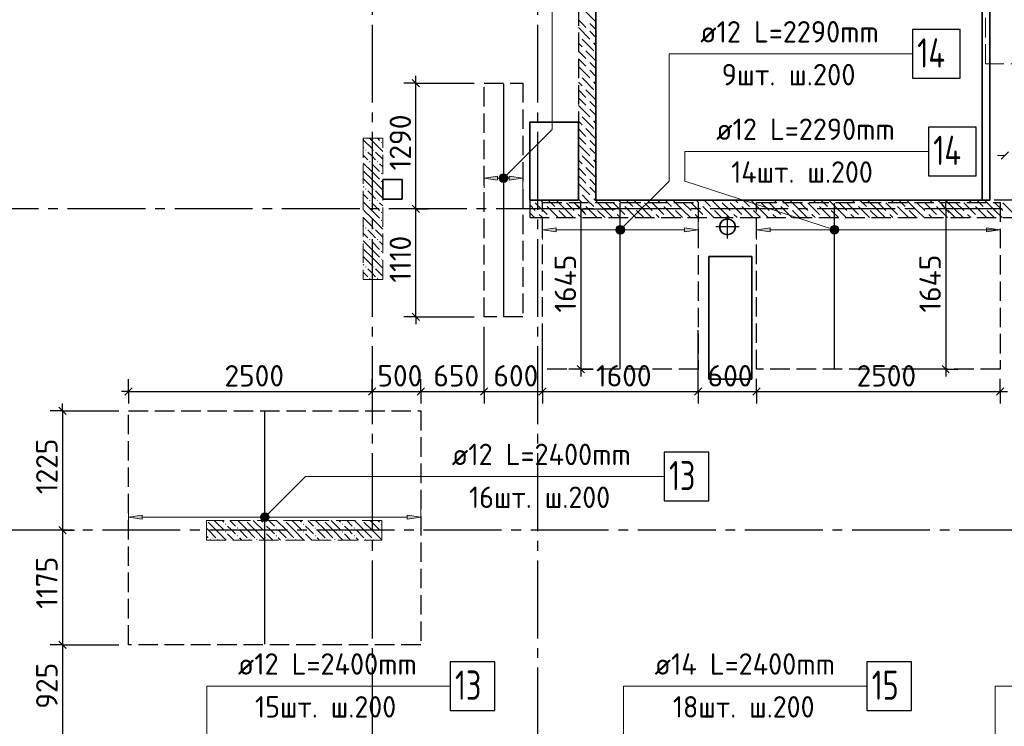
# Model space of a CAD drawing. Header units: millimetres. Extents: x 40580 to 1930067, y -240640 to 81020.
# Tile 242 of 246: x 726403 to 736516, y -203334 to -196080. Entities that reach past the tile are written whole.
import ezdxf

# ---------------------------------------------------------------- set-up
doc = ezdxf.new("R2010")
doc.units = ezdxf.units.MM
for name, pattern in [('______2', [270, 200, -70]), ('______5', [1100, 800, -100, 100, -100]), ('CENTER', [2, 1.25, -0.25, 0.25, -0.25])]:
    doc.linetypes.add(name, pattern=pattern)
for name, color, linetype, lineweight in [('Standard', 7, 'Continuous', 25), ('ДОП Верх по Х', 7, 'Continuous', 25), ('ЖБ Перекрытие верхний уровень', 7, 'Continuous', 35), ('ОСИ', 7, 'CENTER', 15), ('Позиционная метка номер позиции', 7, 'Continuous', 13), ('Примечания', 7, 'Continuous', 13)]:
    doc.layers.add(name, color=color, linetype=linetype, lineweight=lineweight)
doc.layers.add('ЖБ Балка Вышележаща', color=7, linetype='Continuous')
doc.layers.add('Размерная выноска', color=7, linetype='Continuous')
doc.layers.add('ЖБ Пилон', color=7, linetype='______2', lineweight=13, true_color=0xa0a0a0)
doc.layers.add('ЖБ Стена верхний уровень', color=7, linetype='______2', true_color=0x656565)
doc.styles.add('ISOCPEUR', font='isocpeur.ttf')

msp = doc.modelspace()

# ---------------------------------------------------------------- hatches: boundary and pattern name
at = {"layer": 'ДОП Верх по Х', "linetype": 'Continuous', "lineweight": 13, "transparency": 33554687}
for points in [[(731312.3, -197725.8), (731172.3, -197705.8), (731312.3, -197685.8)], [(731912.3, -198255.8), (731772.3, -198235.8), (731912.3, -198215.8)], [(734112.3, -198255.8), (733972.3, -198235.8), (734112.3, -198215.8)], [(727662.3, -201206.8), (727522.3, -201186.8), (727662.3, -201166.8)]]:
    msp.add_hatch(color=7, dxfattribs=at).paths.add_polyline_path(points, flags=16)
for points in [[(731432.3, -197725.8), (731572.3, -197705.8), (731432.3, -197685.8)], [(732540.1, -198217), (732553.6, -198268), (732553.6, -198203.5)], [(732553.6, -198203.5), (732572.3, -198273.3), (732572.3, -198198.3)], [(732553.6, -198203.5), (732553.6, -198268), (732572.3, -198273.3)], [(732572.3, -198198.3), (732572.3, -198273.3), (732591, -198268)], [(732572.3, -198198.3), (732591, -198268), (732591, -198203.5)], [(732591, -198203.5), (732591, -198268), (732604.5, -198254.5)], [(732591, -198203.5), (732604.5, -198254.5), (732604.5, -198217)], [(734740.1, -198217), (734753.6, -198268), (734753.6, -198203.5)], [(734753.6, -198203.5), (734772.3, -198273.3), (734772.3, -198198.3)], [(734753.6, -198203.5), (734753.6, -198268), (734772.3, -198273.3)], [(734772.3, -198198.3), (734772.3, -198273.3), (734791, -198268)], [(734772.3, -198198.3), (734791, -198268), (734791, -198203.5)], [(734791, -198203.5), (734791, -198268), (734804.5, -198254.5)], [(734791, -198203.5), (734804.5, -198254.5), (734804.5, -198217)], [(732540.1, -198254.5), (732540.1, -198217), (732534.8, -198235.8)], [(732540.1, -198217), (732540.1, -198254.5), (732553.6, -198268)], [(732604.5, -198217), (732604.5, -198254.5), (732609.8, -198235.8)], [(733232.3, -198255.8), (733372.3, -198235.8), (733232.3, -198215.8)], [(734740.1, -198254.5), (734740.1, -198217), (734734.8, -198235.8)], [(734740.1, -198217), (734740.1, -198254.5), (734753.6, -198268)], [(734804.5, -198217), (734804.5, -198254.5), (734809.8, -198235.8)], [(736332.3, -198255.8), (736472.3, -198235.8), (736332.3, -198215.8)], [(728890.1, -201205.5), (728890.1, -201168), (728884.8, -201186.8)], [(728890.1, -201168), (728903.6, -201219), (728903.6, -201154.5)], [(728890.1, -201168), (728890.1, -201205.5), (728903.6, -201219)], [(728903.6, -201154.5), (728922.3, -201224.3), (728922.3, -201149.3)], [(728903.6, -201154.5), (728903.6, -201219), (728922.3, -201224.3)], [(728922.3, -201149.3), (728922.3, -201224.3), (728941.1, -201219)], [(728922.3, -201149.3), (728941.1, -201219), (728941.1, -201154.5)], [(728941.1, -201154.5), (728941.1, -201219), (728954.6, -201205.5)], [(728941.1, -201154.5), (728954.6, -201205.5), (728954.6, -201168)], [(728954.6, -201168), (728954.6, -201205.5), (728959.8, -201186.8)], [(730382.3, -201206.8), (730522.3, -201186.8), (730382.3, -201166.8)]]:
    msp.add_hatch(color=7, dxfattribs=at).paths.add_polyline_path(points)
at = {"layer": 'ЖБ Пилон', "linetype": 'Continuous', "lineweight": -3, "transparency": 33554687}
for points in [[(730112.8, -197338.2), (730119.3, -197331.7), (730125.8, -197338.2), (730119.3, -197344.7)], [(729952.8, -197418.2), (729959.3, -197411.7), (729965.8, -197418.2), (729959.3, -197424.7)], [(730032.8, -197418.2), (730039.3, -197411.7), (730045.8, -197418.2), (730039.3, -197424.7)], [(729992.8, -197538.2), (729999.3, -197531.7), (730005.8, -197538.2), (729999.3, -197544.7)], [(730072.8, -197538.2), (730079.3, -197531.7), (730085.8, -197538.2), (730079.3, -197544.7)], [(730112.8, -197658.2), (730119.3, -197651.7), (730125.8, -197658.2), (730119.3, -197664.7)], [(730112.8, -197738.2), (730119.3, -197731.7), (730125.8, -197738.2), (730119.3, -197744.7)], [(729952.8, -197818.2), (729959.3, -197811.7), (729965.8, -197818.2), (729959.3, -197824.7)], [(730032.8, -197818.2), (730039.3, -197811.7), (730045.8, -197818.2), (730039.3, -197824.7)], [(729992.8, -197938.2), (729999.3, -197931.7), (730005.8, -197938.2), (729999.3, -197944.7)], [(730072.8, -197938.2), (730079.3, -197931.7), (730085.8, -197938.2), (730079.3, -197944.7)], [(730112.8, -198058.2), (730119.3, -198051.7), (730125.8, -198058.2), (730119.3, -198064.7)], [(730112.8, -198138.2), (730119.3, -198131.7), (730125.8, -198138.2), (730119.3, -198144.7)], [(729952.8, -198218.2), (729959.3, -198211.7), (729965.8, -198218.2), (729959.3, -198224.7)], [(730032.8, -198218.2), (730039.3, -198211.7), (730045.8, -198218.2), (730039.3, -198224.7)], [(729992.8, -198338.2), (729999.3, -198331.7), (730005.8, -198338.2), (729999.3, -198344.7)], [(730072.8, -198338.2), (730079.3, -198331.7), (730085.8, -198338.2), (730079.3, -198344.7)], [(730112.8, -198458.2), (730119.3, -198451.7), (730125.8, -198458.2), (730119.3, -198464.7)], [(729952.8, -198618.2), (729959.3, -198611.7), (729965.8, -198618.2), (729959.3, -198624.7)], [(730032.8, -198618.2), (730039.3, -198611.7), (730045.8, -198618.2), (730039.3, -198624.7)], [(730112.8, -198538.2), (730119.3, -198531.7), (730125.8, -198538.2), (730119.3, -198544.7)], [(729992.8, -198738.2), (729999.3, -198731.7), (730005.8, -198738.2), (729999.3, -198744.7)], [(730072.8, -198738.2), (730079.3, -198731.7), (730085.8, -198738.2), (730079.3, -198744.7)], [(728322.6, -201221.3), (728322.3, -201221.6), (728322.3, -201221.3)], [(728722.6, -201221.3), (728719.3, -201224.7), (728715.9, -201221.3)], [(729122.6, -201221.3), (729119.3, -201224.7), (729115.9, -201221.3)], [(729522.6, -201221.3), (729519.3, -201224.7), (729515.9, -201221.3)], [(729922.6, -201221.3), (729919.3, -201224.7), (729915.9, -201221.3)], [(728512.8, -201258.2), (728519.3, -201251.7), (728525.8, -201258.2), (728519.3, -201264.7)], [(728512.8, -201338.2), (728519.3, -201331.7), (728525.8, -201338.2), (728519.3, -201344.7)], [(728632.8, -201298.2), (728639.3, -201291.7), (728645.8, -201298.2), (728639.3, -201304.7)], [(728912.8, -201258.2), (728919.3, -201251.7), (728925.8, -201258.2), (728919.3, -201264.7)], [(728912.8, -201338.2), (728919.3, -201331.7), (728925.8, -201338.2), (728919.3, -201344.7)], [(729032.8, -201298.2), (729039.3, -201291.7), (729045.8, -201298.2), (729039.3, -201304.7)], [(729312.8, -201258.2), (729319.3, -201251.7), (729325.8, -201258.2), (729319.3, -201264.7)], [(729312.8, -201338.2), (729319.3, -201331.7), (729325.8, -201338.2), (729319.3, -201344.7)], [(729432.8, -201298.2), (729439.3, -201291.7), (729445.8, -201298.2), (729439.3, -201304.7)], [(729712.8, -201258.2), (729719.3, -201251.7), (729725.8, -201258.2), (729719.3, -201264.7)], [(729712.8, -201338.2), (729719.3, -201331.7), (729725.8, -201338.2), (729719.3, -201344.7)], [(729832.8, -201298.2), (729839.3, -201291.7), (729845.8, -201298.2), (729839.3, -201304.7)], [(730112.8, -201258.2), (730119.3, -201251.7), (730122.3, -201254.7), (730122.3, -201261.6), (730119.3, -201264.7)], [(730112.8, -201338.2), (730119.3, -201331.7), (730122.3, -201334.7), (730122.3, -201341.6), (730119.3, -201344.7)], [(728352.7, -201418.2), (728359.3, -201411.7), (728365.8, -201418.2), (728362.6, -201421.3), (728355.9, -201421.3)], [(728432.8, -201418.2), (728439.3, -201411.7), (728445.8, -201418.2), (728442.6, -201421.3), (728435.9, -201421.3)], [(728632.8, -201378.2), (728639.3, -201371.7), (728645.8, -201378.2), (728639.3, -201384.7)], [(728752.8, -201418.2), (728759.3, -201411.7), (728765.8, -201418.2), (728762.6, -201421.3), (728755.9, -201421.3)], [(728832.8, -201418.2), (728839.3, -201411.7), (728845.8, -201418.2), (728842.6, -201421.3), (728835.9, -201421.3)], [(729032.8, -201378.2), (729039.3, -201371.7), (729045.8, -201378.2), (729039.3, -201384.7)], [(729152.8, -201418.2), (729159.3, -201411.7), (729165.8, -201418.2), (729162.6, -201421.3), (729155.9, -201421.3)], [(729232.8, -201418.2), (729239.3, -201411.7), (729245.8, -201418.2), (729242.6, -201421.3), (729235.9, -201421.3)], [(729432.8, -201378.2), (729439.3, -201371.7), (729445.8, -201378.2), (729439.3, -201384.7)], [(729552.8, -201418.2), (729559.3, -201411.7), (729565.8, -201418.2), (729562.6, -201421.3), (729555.9, -201421.3)], [(729632.8, -201418.2), (729639.3, -201411.7), (729645.8, -201418.2), (729642.6, -201421.3), (729635.9, -201421.3)], [(729832.8, -201378.2), (729839.3, -201371.7), (729845.8, -201378.2), (729839.3, -201384.7)], [(729952.8, -201418.2), (729959.3, -201411.7), (729965.8, -201418.2), (729962.6, -201421.3), (729955.9, -201421.3)], [(730032.8, -201418.2), (730039.3, -201411.7), (730045.8, -201418.2), (730042.6, -201421.3), (730035.9, -201421.3)]]:
    msp.add_hatch(color=7, dxfattribs=at).paths.add_polyline_path(points, flags=16)
at = {"layer": 'Позиционная метка номер позиции', "linetype": 'Continuous', "lineweight": 13, "transparency": 33554687}
for points in [[(731329, -197694.3), (731404.1, -197737.6), (731340.5, -197674)], [(731329, -197717.2), (731383.8, -197749.1), (731329, -197694.3)], [(731329, -197694.3), (731383.8, -197749.1), (731404.1, -197737.6)], [(731340.5, -197674), (731415.6, -197717.2), (731360.8, -197662.5)], [(731340.5, -197674), (731404.1, -197737.6), (731415.6, -197717.2)], [(731360.8, -197662.5), (731415.6, -197717.2), (731415.6, -197694.3)], [(731360.8, -197662.5), (731415.6, -197694.3), (731383.8, -197662.5)], [(731383.8, -197662.5), (731415.6, -197694.3), (731404.1, -197674)], [(731360.8, -197749.1), (731329, -197717.2), (731340.5, -197737.6)], [(731329, -197717.2), (731360.8, -197749.1), (731383.8, -197749.1)], [(732529, -198224.3), (732604.1, -198267.6), (732540.5, -198204)], [(732540.5, -198204), (732615.6, -198247.2), (732560.8, -198192.5)], [(732540.5, -198204), (732604.1, -198267.6), (732615.6, -198247.2)], [(732560.8, -198192.5), (732615.6, -198247.2), (732615.6, -198224.3)], [(732560.8, -198192.5), (732615.6, -198224.3), (732583.8, -198192.5)], [(732583.8, -198192.5), (732615.6, -198224.3), (732604.1, -198204)], [(734729, -198224.3), (734804.1, -198267.6), (734740.5, -198204)], [(734740.5, -198204), (734815.6, -198247.2), (734760.8, -198192.5)], [(734740.5, -198204), (734804.1, -198267.6), (734815.6, -198247.2)], [(734760.8, -198192.5), (734815.6, -198247.2), (734815.6, -198224.3)], [(734760.8, -198192.5), (734815.6, -198224.3), (734783.8, -198192.5)], [(734783.8, -198192.5), (734815.6, -198224.3), (734804.1, -198204)], [(732529, -198247.2), (732583.8, -198279.1), (732529, -198224.3)], [(732529, -198224.3), (732583.8, -198279.1), (732604.1, -198267.6)], [(732560.8, -198279.1), (732529, -198247.2), (732540.5, -198267.6)], [(732529, -198247.2), (732560.8, -198279.1), (732583.8, -198279.1)], [(734729, -198247.2), (734783.8, -198279.1), (734729, -198224.3)], [(734729, -198224.3), (734783.8, -198279.1), (734804.1, -198267.6)], [(734760.8, -198279.1), (734729, -198247.2), (734740.5, -198267.6)], [(734729, -198247.2), (734760.8, -198279.1), (734783.8, -198279.1)], [(728879, -201175.3), (728954.1, -201218.6), (728890.5, -201155)], [(728879, -201198.2), (728933.8, -201230.1), (728879, -201175.3)], [(728879, -201175.3), (728933.8, -201230.1), (728954.1, -201218.6)], [(728910.8, -201230.1), (728879, -201198.2), (728890.5, -201218.6)], [(728879, -201198.2), (728910.8, -201230.1), (728933.8, -201230.1)], [(728890.5, -201155), (728965.6, -201198.2), (728910.8, -201143.5)], [(728890.5, -201155), (728954.1, -201218.6), (728965.6, -201198.2)], [(728910.8, -201143.5), (728965.6, -201198.2), (728965.6, -201175.3)], [(728910.8, -201143.5), (728965.6, -201175.3), (728933.8, -201143.5)], [(728933.8, -201143.5), (728965.6, -201175.3), (728954.1, -201155)]]:
    msp.add_hatch(color=7, dxfattribs=at).paths.add_polyline_path(points)

# ---------------------------------------------------------------- linework, layer by layer
at = {"layer": 'Standard', "color": 7, "linetype": 'Continuous', "lineweight": -3, "transparency": 33554687}
for p, q in [((730472.4, -196731.3), (730472.4, -196656.3)), ((730472.4, -198021.3), (730472.4, -196731.3)), ((732168, -198021.3), (732168, -197946.3)), ((735913.9, -198021.3), (735913.9, -197946.3)), ((730472.4, -199131.3), (730472.4, -199206.3)), ((732168, -199668.3), (732168, -199743.3)), ((735913.9, -199668.3), (735913.9, -199743.3)), ((727522.3, -199895.5), (727447.3, -199895.5)), ((727522.3, -199895.5), (730022.3, -199895.5)), ((730022.3, -199895.5), (730522.3, -199895.5)), ((730522.3, -199895.5), (731172.3, -199895.5)), ((731172.3, -199895.5), (731772.3, -199895.5)), ((731772.3, -199895.5), (733372.3, -199895.5)), ((733372.3, -199895.5), (733972.3, -199895.5)), ((733972.3, -199895.5), (736472.3, -199895.5)), ((736472.3, -199895.5), (736547.3, -199895.5)), ((726842.1, -200096.3), (726842.1, -200021.3)), ((726842.1, -201321.3), (726842.1, -202496.3)), ((726842.1, -202496.3), (726842.1, -203421.3))]:
    msp.add_line(p, q, dxfattribs=at)
at = {"layer": 'Standard', "color": 251, "linetype": 'Continuous', "lineweight": -3, "true_color": 0x656565, "transparency": 33554687}
for p, q in [((730472.4, -196731.3), (730347.4, -196731.3)), ((730472.4, -196731.3), (730597.4, -196731.3)), ((730472.4, -196731.3), (731072.3, -196731.3)), ((730472.4, -198021.3), (730347.4, -198021.3)), ((730472.4, -198021.3), (730597.4, -198021.3)), ((730472.4, -198021.3), (730472.4, -198021.3)), ((732168, -198021.3), (732043, -198021.3)), ((732168, -198021.3), (732293, -198021.3)), ((732168, -198021.3), (732522.3, -198021.3)), ((730472.4, -199131.3), (730347.4, -199131.3)), ((730472.4, -199131.3), (730597.4, -199131.3)), ((730472.4, -199131.3), (731072.3, -199131.3)), ((732168, -199668.3), (732043, -199668.3)), ((732168, -199668.3), (732293, -199668.3)), ((732168, -199668.3), (732168, -199668.3)), ((735913.9, -199668.3), (735492.2, -199668.3)), ((735913.9, -199668.3), (735788.9, -199668.3)), ((735913.9, -199668.3), (736038.9, -199668.3)), ((727522.3, -199895.5), (727522.3, -199770.5)), ((730022.3, -199895.5), (730022.3, -199770.5)), ((730522.3, -199895.5), (730522.3, -199770.5)), ((731172.3, -199895.5), (731172.3, -199770.5)), ((731772.3, -199895.5), (731772.3, -199770.5)), ((733372.3, -199895.5), (733372.3, -199770.5)), ((733972.3, -199895.5), (733972.3, -199770.5)), ((736472.3, -199895.5), (736472.3, -199768.3)), ((736472.3, -199895.5), (736472.3, -199770.5)), ((727522.3, -199895.5), (727522.3, -200020.5)), ((727522.3, -199895.5), (727522.3, -199996.3)), ((730022.3, -199895.5), (730022.3, -200020.5)), ((730022.3, -199895.5), (730022.3, -199895.5)), ((730522.3, -199895.5), (730522.3, -200020.5)), ((730522.3, -199895.5), (730522.3, -199996.3)), ((731172.3, -199895.5), (731172.3, -200020.5)), ((731772.3, -199895.5), (731772.3, -200020.5)), ((733372.3, -199895.5), (733372.3, -200020.5)), ((733972.3, -199895.5), (733972.3, -200020.5)), ((736472.3, -199895.5), (736472.3, -200020.5)), ((726842.1, -200096.3), (726717.2, -200096.3)), ((726842.1, -200096.3), (726967.1, -200096.3)), ((726842.1, -200096.3), (727422.3, -200096.3)), ((726842.1, -201321.3), (726717.2, -201321.3)), ((726842.1, -201321.3), (726967.1, -201321.3)), ((726842.1, -201321.3), (726895.3, -201321.3)), ((726842.1, -202496.3), (726717.2, -202496.3)), ((726842.1, -202496.3), (726967.1, -202496.3)), ((726842.1, -202496.3), (727422.3, -202496.3))]:
    msp.add_line(p, q, dxfattribs=at)
at = {"layer": 'Standard', "color": 7, "linetype": 'Continuous', "lineweight": 25, "transparency": 33554687}
for p, q in [((730509.9, -196768.8), (730434.9, -196693.8)), ((736484.8, -197510.4), (736559.8, -197435.4)), ((730509.9, -198058.8), (730434.9, -197983.8)), ((732130.5, -197983.8), (732205.5, -198058.8)), ((735876.4, -197983.8), (735951.4, -198058.8)), ((730509.9, -199168.8), (730434.9, -199093.8)), ((732130.5, -199630.8), (732205.5, -199705.8)), ((735876.4, -199630.8), (735951.4, -199705.8)), ((727484.8, -199933), (727559.8, -199858)), ((729984.8, -199933), (730059.8, -199858)), ((730484.8, -199933), (730559.8, -199858)), ((731134.8, -199933), (731209.8, -199858)), ((731734.8, -199933), (731809.8, -199858)), ((733334.8, -199933), (733409.8, -199858)), ((733934.8, -199933), (734009.8, -199858)), ((736434.8, -199933), (736509.8, -199858)), ((726804.6, -200058.8), (726879.6, -200133.8)), ((726804.6, -201283.8), (726879.6, -201358.8)), ((726804.6, -202458.8), (726879.6, -202533.8))]:
    msp.add_line(p, q, dxfattribs=at)
at = {"layer": 'Standard', "color": 7, "linetype": 'Continuous', "lineweight": 13, "transparency": 33554687}
msp.add_line((736522.3, -197472.9), (736447.3, -197472.9), dxfattribs=at)
at = {"layer": 'Standard', "color": 8, "linetype": '______5', "lineweight": -3, "transparency": 33554687}
for p, q in [((733672.3, -198325.8), (733672.3, -198086.8)), ((733791.8, -198206.3), (733552.8, -198206.3))]:
    msp.add_line(p, q, dxfattribs=at)
at = {"layer": 'Standard', "color": 7, "linetype": 'Continuous', "lineweight": -3, "transparency": 33554687}
for points in [[(730472.4, -199131.3), (730472.4, -198863.7), (730472.4, -198863.7), (730472.4, -198021.3)], [(732168, -198021.3), (732168, -199168.9), (732168, -199168.9), (732168, -199668.3)], [(735913.9, -198021.3), (735913.9, -199162.1), (735913.9, -199162.1), (735913.9, -199668.3)], [(726842.1, -200096.3), (726842.1, -201035.5), (726842.1, -201035.5), (726842.1, -201321.3)]]:
    msp.add_lwpolyline(points, dxfattribs=at)
at = {"layer": 'Standard', "color": 251, "linetype": 'Continuous', "lineweight": -3, "true_color": 0x656565, "transparency": 33554687}
for points in [[(731172.3, -199895.5), (731172.3, -199878.5), (731172.3, -199878.5), (731172.3, -199878.5), (731172.3, -199878.5), (731172.3, -199878.5), (731172.3, -199878.5), (731172.3, -199878.5), (731172.3, -199878.5), (731172.3, -199231.3)], [(731772.3, -199895.5), (731772.3, -199878.5), (731772.3, -199878.5), (731772.3, -199878.5), (731772.3, -199878.5), (731772.3, -199878.5), (731772.3, -199878.5), (731772.3, -199268.3)], [(733372.3, -199895.5), (733372.3, -199878.5), (733372.3, -199878.5), (733372.3, -199878.5), (733372.3, -199878.5), (733372.3, -199268.3)], [(733972.3, -199895.5), (733972.3, -199878.5), (733972.3, -199878.5), (733972.3, -199768.3)]]:
    msp.add_lwpolyline(points, dxfattribs=at)
at = {"layer": 'ДОП Верх по Х', "color": 7, "linetype": 'Continuous', "lineweight": 13, "transparency": 33554687}
for p, q in [((733372.3, -196431.3), (735458.3, -196431.3)), ((733536.4, -197431.3), (735622.4, -197431.3)), ((730822.3, -200769.6), (732930.3, -200769.6)), ((728623.9, -202921.3), (730731.9, -202921.3)), ((732904.1, -202921.3), (735034.1, -202921.3))]:
    msp.add_line(p, q, dxfattribs=at)
at = {"layer": 'ДОП Верх по Х', "color": 7, "linetype": 'Continuous', "lineweight": -3, "transparency": 33554687}
for p, q in [((731372.3, -196737.3), (731372.3, -199125.3)), ((732572.3, -199662.3), (732572.3, -197962.3)), ((734772.3, -199662.3), (734772.3, -197962.3)), ((728922.3, -202490.3), (728922.3, -200102.3))]:
    msp.add_line(p, q, dxfattribs=at)
at = {"layer": 'ДОП Верх по Х', "color": 251, "linetype": 'Continuous', "lineweight": 13, "true_color": 0x494949, "transparency": 33554687}
for p, q in [((731172.3, -197705.8), (731172.3, -197605.8)), ((731172.3, -197705.8), (731312.3, -197685.8)), ((731312.3, -197685.8), (731312.3, -197725.8)), ((731372.3, -197668.3), (731372.3, -197668.3)), ((731572.3, -197705.8), (731432.3, -197685.8)), ((731432.3, -197685.8), (731432.3, -197725.8)), ((731572.3, -197705.8), (731572.3, -197605.8)), ((731312.3, -197725.8), (731172.3, -197705.8)), ((731172.3, -197705.8), (731172.3, -197805.8)), ((731172.3, -197705.8), (731172.3, -197705.8)), ((731312.3, -197705.8), (731342.3, -197705.8)), ((731372.3, -197743.3), (731372.3, -197743.3)), ((731402.3, -197705.8), (731432.3, -197705.8)), ((731432.3, -197725.8), (731572.3, -197705.8)), ((731572.3, -197705.8), (731572.3, -197805.8)), ((731572.3, -197705.8), (731572.3, -197705.8)), ((731772.3, -198235.8), (731772.3, -198135.8)), ((732572.3, -198198.3), (732572.3, -198198.3)), ((733372.3, -198235.8), (733372.3, -198135.8)), ((733972.3, -198235.8), (733972.3, -198135.8)), ((734772.3, -198198.3), (734772.3, -198198.3)), ((731772.3, -198235.8), (731912.3, -198215.8)), ((731912.3, -198255.8), (731772.3, -198235.8)), ((731772.3, -198235.8), (731772.3, -198335.8)), ((731772.3, -198235.8), (731772.3, -198235.8)), ((731912.3, -198215.8), (731912.3, -198255.8)), ((731912.3, -198235.8), (732542.3, -198235.8)), ((732572.3, -198273.3), (732572.3, -198273.3)), ((732602.3, -198235.8), (733232.3, -198235.8)), ((733372.3, -198235.8), (733232.3, -198215.8)), ((733232.3, -198215.8), (733232.3, -198255.8)), ((733232.3, -198255.8), (733372.3, -198235.8)), ((733372.3, -198235.8), (733372.3, -198335.8)), ((733372.3, -198235.8), (733372.3, -198235.8)), ((733972.3, -198235.8), (734112.3, -198215.8)), ((734112.3, -198255.8), (733972.3, -198235.8)), ((733972.3, -198235.8), (733972.3, -198335.8)), ((733972.3, -198235.8), (733972.3, -198235.8)), ((734112.3, -198215.8), (734112.3, -198255.8)), ((734112.3, -198235.8), (734742.3, -198235.8)), ((734772.3, -198273.3), (734772.3, -198273.3)), ((734802.3, -198235.8), (736432.3, -198235.8)), ((736472.3, -198235.8), (736332.3, -198215.8)), ((736332.3, -198215.8), (736332.3, -198255.8)), ((736332.3, -198255.8), (736472.3, -198235.8)), ((736472.3, -198235.8), (736472.3, -198235.8)), ((727522.3, -201186.8), (727522.3, -201086.8)), ((730522.3, -201186.8), (730522.3, -201086.8)), ((727522.3, -201186.8), (727662.3, -201166.8)), ((727662.3, -201206.8), (727522.3, -201186.8)), ((727522.3, -201186.8), (727522.3, -201286.8)), ((727522.3, -201186.8), (727522.3, -201186.8)), ((727662.3, -201166.8), (727662.3, -201206.8)), ((727662.3, -201186.8), (728892.3, -201186.8)), ((728922.3, -201149.3), (728922.3, -201149.3)), ((728922.3, -201224.3), (728922.3, -201224.3)), ((728952.3, -201186.8), (730382.3, -201186.8)), ((730522.3, -201186.8), (730382.3, -201166.8)), ((730382.3, -201166.8), (730382.3, -201206.8)), ((730382.3, -201206.8), (730522.3, -201186.8)), ((730522.3, -201186.8), (730522.3, -201286.8)), ((730522.3, -201186.8), (730522.3, -201186.8))]:
    msp.add_line(p, q, dxfattribs=at)
at = {"layer": 'ДОП Верх по Х', "color": 7, "linetype": 'Continuous', "lineweight": 25, "transparency": 33554687}
for points in [[(735572.3, -196681.3), (736062.3, -196681.3), (736062.3, -196181.3), (735572.3, -196181.3), (735572.3, -196681.3)], [(735736.4, -197681.3), (736226.4, -197681.3), (736226.4, -197181.3), (735736.4, -197181.3), (735736.4, -197681.3)], [(733022.3, -201019.6), (733482.3, -201019.6), (733482.3, -200519.6), (733022.3, -200519.6), (733022.3, -201019.6)], [(730823.9, -203171.3), (731284, -203171.3), (731284, -202671.3), (730823.9, -202671.3), (730823.9, -203171.3)], [(735104.1, -203171.3), (735564.1, -203171.3), (735564.1, -202671.3), (735104.1, -202671.3), (735104.1, -203171.3)]]:
    msp.add_lwpolyline(points, dxfattribs=at)
at = {"layer": 'ДОП Верх по Х', "color": 251, "linetype": 'Continuous', "lineweight": 13, "true_color": 0x494949, "transparency": 33554687}
for centre in [(732572.3, -198235.8), (734772.3, -198235.8), (728922.3, -201186.8)]:
    msp.add_circle(centre, 37.5, dxfattribs=at)
at = {"layer": 'ЖБ Балка Вышележаща', "color": 7, "linetype": 'Continuous', "lineweight": 35, "transparency": 33554687}
msp.add_line((736287.3, -195401.3), (736287.3, -197931.3), dxfattribs=at)
at = {"layer": 'ЖБ Перекрытие верхний уровень', "color": 7, "linetype": 'Continuous', "lineweight": 35, "transparency": 33554687}
msp.add_line((736367.3, -197931.3), (736367.3, -195401.3), dxfattribs=at)
at = {"layer": 'ЖБ Перекрытие верхний уровень', "transparency": 33554687}
for p, q in [((732142.3, -197131.3), (731642.3, -197131.3)), ((731642.3, -197131.3), (731642.3, -197931.3)), ((732142.3, -197931.3), (732142.3, -197131.3)), ((730332.3, -197721.3), (730132.3, -197721.3)), ((730132.3, -197721.3), (730132.3, -197921.3)), ((730332.3, -197921.3), (730332.3, -197721.3)), ((730132.3, -197921.3), (730332.3, -197921.3)), ((731642.3, -197931.3), (732142.3, -197931.3)), ((733600.4, -198169.7), (733592.6, -198193.7)), ((733592.6, -198193.7), (733592.6, -198218.9)), ((733615.3, -198149.3), (733600.4, -198169.7)), ((733635.7, -198134.4), (733615.3, -198149.3)), ((733659.7, -198126.6), (733635.7, -198134.4)), ((733684.9, -198126.6), (733659.7, -198126.6)), ((733708.9, -198134.4), (733684.9, -198126.6)), ((733729.3, -198149.3), (733708.9, -198134.4)), ((733744.2, -198169.7), (733729.3, -198149.3)), ((733752, -198193.7), (733744.2, -198169.7)), ((733752, -198218.9), (733752, -198193.7)), ((733592.6, -198218.9), (733600.4, -198242.9)), ((733600.4, -198242.9), (733615.3, -198263.3)), ((733615.3, -198263.3), (733635.7, -198278.2)), ((733635.7, -198278.2), (733659.7, -198286)), ((733659.7, -198286), (733684.9, -198286)), ((733684.9, -198286), (733708.9, -198278.2)), ((733708.9, -198278.2), (733729.3, -198263.3)), ((733729.3, -198263.3), (733744.2, -198242.9)), ((733744.2, -198242.9), (733752, -198218.9)), ((733922.3, -198511.3), (733482.3, -198511.3)), ((733482.3, -198511.3), (733482.3, -199771.3)), ((733922.3, -199771.3), (733922.3, -198511.3)), ((733482.3, -199771.3), (733922.3, -199771.3))]:
    msp.add_line(p, q, dxfattribs=at)
at = {"layer": 'ЖБ Перекрытие верхний уровень', "transparency": 33554687, "extrusion": (0, 0, -1)}
msp.add_lwpolyline([(-736367.3, -195401.3), (-736367.3, -197931.3), (-732322.3, -197931.3), (-732322.3, -195221.3), (-731822.3, -195221.3), (-731822.3, -193471.3), (-736262.3, -193471.3), (-736262.3, -195401.3)], close=True, dxfattribs=at)
at = {"layer": 'ЖБ Пилон', "color": 253, "linetype": '______2', "lineweight": 13, "true_color": 0xa0a0a0, "transparency": 33554687}
for p, q in [((729932.3, -197296.3), (729932.3, -198746.3)), ((730132.3, -197296.3), (729932.3, -197296.3)), ((730132.3, -198746.3), (730132.3, -197296.3)), ((729932.3, -198746.3), (730132.3, -198746.3)), ((730122.3, -201221.3), (728322.3, -201221.3)), ((728322.3, -201221.3), (728322.3, -201421.3)), ((730122.3, -201421.3), (730122.3, -201221.3)), ((728322.3, -201421.3), (730122.3, -201421.3))]:
    msp.add_line(p, q, dxfattribs=at)
at = {"layer": 'ЖБ Пилон', "color": 9, "linetype": 'Continuous', "lineweight": -3, "true_color": 0xc7c7c7, "transparency": 33554687}
for p, q in [((729997.4, -197296.3), (730019.3, -197318.2)), ((730077.4, -197296.3), (730099.3, -197318.2)), ((729939.3, -197318.2), (729932.3, -197311.2)), ((729932.3, -197391.2), (729939.3, -197398.2)), ((729939.3, -197318.2), (730019.3, -197398.2)), ((730019.3, -197318.2), (730132.3, -197431.2)), ((729932.3, -197471.2), (729979.3, -197518.2)), ((730019.3, -197478.2), (729979.3, -197438.2)), ((730059.3, -197518.2), (730019.3, -197478.2)), ((730059.3, -197438.2), (730132.3, -197511.2)), ((730019.3, -197638.2), (729932.3, -197551.2)), ((730019.3, -197558.2), (730099.3, -197638.2)), ((730099.3, -197558.2), (730132.3, -197591.2)), ((729939.3, -197638.2), (730019.3, -197718.2)), ((730019.3, -197638.2), (730099.3, -197718.2)), ((729939.3, -197718.2), (729932.3, -197711.2)), ((729932.3, -197791.2), (729939.3, -197798.2)), ((729939.3, -197718.2), (730019.3, -197798.2)), ((730019.3, -197718.2), (730132.3, -197831.2)), ((729932.3, -197871.2), (729979.3, -197918.2)), ((730019.3, -197878.2), (729979.3, -197838.2)), ((730059.3, -197918.2), (730019.3, -197878.2)), ((730059.3, -197838.2), (730132.3, -197911.2)), ((730019.3, -198038.2), (729932.3, -197951.2)), ((730019.3, -197958.2), (730099.3, -198038.2)), ((730099.3, -197958.2), (730132.3, -197991.2)), ((729939.3, -198038.2), (730019.3, -198118.2)), ((730019.3, -198038.2), (730099.3, -198118.2)), ((729939.3, -198118.2), (729932.3, -198111.2)), ((729932.3, -198191.2), (729939.3, -198198.2)), ((729939.3, -198118.2), (730019.3, -198198.2)), ((730019.3, -198118.2), (730132.3, -198231.2)), ((729932.3, -198271.2), (729979.3, -198318.2)), ((730019.3, -198278.2), (729979.3, -198238.2)), ((730059.3, -198318.2), (730019.3, -198278.2)), ((730059.3, -198238.2), (730132.3, -198311.2)), ((730019.3, -198438.2), (729932.3, -198351.2)), ((730019.3, -198358.2), (730099.3, -198438.2)), ((730099.3, -198358.2), (730132.3, -198391.2)), ((729939.3, -198518.2), (729932.3, -198511.2)), ((729939.3, -198438.2), (730019.3, -198518.2)), ((730019.3, -198438.2), (730099.3, -198518.2)), ((729932.3, -198591.2), (729939.3, -198598.2)), ((729939.3, -198518.2), (730019.3, -198598.2)), ((730019.3, -198518.2), (730132.3, -198631.2)), ((729932.3, -198671.2), (729979.3, -198718.2)), ((730019.3, -198678.2), (729979.3, -198638.2)), ((730059.3, -198718.2), (730019.3, -198678.2)), ((730059.3, -198638.2), (730132.3, -198711.2)), ((728339.3, -201238.2), (728419.3, -201318.2)), ((728419.3, -201238.2), (728402.4, -201221.3)), ((728419.3, -201238.2), (728499.3, -201318.2)), ((728482.4, -201221.3), (728499.3, -201238.2)), ((728562.4, -201221.3), (728619.3, -201278.2)), ((728739.3, -201318.2), (728642.4, -201221.3)), ((728739.3, -201238.2), (728819.3, -201318.2)), ((728819.3, -201238.2), (728802.4, -201221.3)), ((728819.3, -201238.2), (728899.3, -201318.2)), ((728882.4, -201221.3), (728899.3, -201238.2)), ((728962.4, -201221.3), (729019.3, -201278.2)), ((729139.3, -201318.2), (729042.4, -201221.3)), ((729139.3, -201238.2), (729219.3, -201318.2)), ((729219.3, -201238.2), (729202.4, -201221.3)), ((729219.3, -201238.2), (729299.3, -201318.2)), ((729282.4, -201221.3), (729299.3, -201238.2)), ((729362.4, -201221.3), (729419.3, -201278.2)), ((729539.3, -201318.2), (729442.4, -201221.3)), ((729539.3, -201238.2), (729619.3, -201318.2)), ((729619.3, -201238.2), (729602.4, -201221.3)), ((729619.3, -201238.2), (729699.3, -201318.2)), ((729682.4, -201221.3), (729699.3, -201238.2)), ((729762.4, -201221.3), (729819.3, -201278.2)), ((729939.3, -201318.2), (729842.4, -201221.3)), ((729939.3, -201238.2), (730019.3, -201318.2)), ((730019.3, -201238.2), (730002.4, -201221.3)), ((730019.3, -201238.2), (730099.3, -201318.2)), ((730082.4, -201221.3), (730099.3, -201238.2)), ((728339.3, -201318.2), (728322.3, -201301.2)), ((728339.3, -201318.2), (728419.3, -201398.2)), ((728419.3, -201318.2), (728522.4, -201421.3)), ((728579.3, -201318.2), (728539.3, -201278.2)), ((728619.3, -201358.2), (728579.3, -201318.2)), ((728659.3, -201318.2), (728739.3, -201398.2)), ((728739.3, -201318.2), (728819.3, -201398.2)), ((728819.3, -201318.2), (728922.4, -201421.3)), ((728979.3, -201318.2), (728939.3, -201278.2)), ((729019.3, -201358.2), (728979.3, -201318.2)), ((729059.3, -201318.2), (729139.3, -201398.2)), ((729139.3, -201318.2), (729219.3, -201398.2)), ((729219.3, -201318.2), (729322.4, -201421.3)), ((729379.3, -201318.2), (729339.3, -201278.2)), ((729419.3, -201358.2), (729379.3, -201318.2)), ((729459.3, -201318.2), (729539.3, -201398.2)), ((729539.3, -201318.2), (729619.3, -201398.2)), ((729619.3, -201318.2), (729722.4, -201421.3)), ((729779.3, -201318.2), (729739.3, -201278.2)), ((729819.3, -201358.2), (729779.3, -201318.2)), ((729859.3, -201318.2), (729939.3, -201398.2)), ((729939.3, -201318.2), (730019.3, -201398.2)), ((730019.3, -201318.2), (730122.3, -201421.2)), ((728322.3, -201381.2), (728339.3, -201398.2)), ((728539.3, -201358.2), (728602.4, -201421.3)), ((728659.3, -201398.2), (728682.4, -201421.3)), ((728939.3, -201358.2), (729002.4, -201421.3)), ((729059.3, -201398.2), (729082.4, -201421.3)), ((729339.3, -201358.2), (729402.4, -201421.3)), ((729459.3, -201398.2), (729482.4, -201421.3)), ((729739.3, -201358.2), (729802.4, -201421.3)), ((729859.3, -201398.2), (729882.4, -201421.3))]:
    msp.add_line(p, q, dxfattribs=at)
at = {"layer": 'ЖБ Стена верхний уровень', "color": 251, "linetype": '______2', "lineweight": -3, "true_color": 0x656565, "transparency": 33554687}
for p, q in [((732142.3, -195401.3), (732142.3, -197931.3)), ((732322.3, -197931.3), (732322.3, -195401.3)), ((732142.3, -197931.3), (731642.3, -197931.3)), ((731642.3, -197931.3), (731642.3, -198111.3)), ((737422.3, -197931.3), (732322.3, -197931.3)), ((731642.3, -198111.3), (737422.3, -198111.3))]:
    msp.add_line(p, q, dxfattribs=at)
at = {"layer": 'ЖБ Стена верхний уровень', "color": 9, "linetype": 'Continuous', "lineweight": -3, "true_color": 0xc7c7c7, "transparency": 33554687}
for p, q in [((732179.3, -196118.2), (732142.3, -196081.2)), ((732322.3, -196101.2), (732219.3, -195998.2)), ((732142.3, -196161.2), (732259.3, -196278.2)), ((732219.3, -196158.2), (732179.3, -196118.2)), ((732259.3, -196118.2), (732322.3, -196181.2)), ((732179.3, -196278.2), (732299.3, -196398.2)), ((732259.3, -196198.2), (732322.3, -196261.2)), ((732142.3, -196321.2), (732179.3, -196358.2)), ((732322.3, -196341.2), (732299.3, -196318.2)), ((732142.3, -196401.2), (732219.3, -196478.2)), ((732179.3, -196518.2), (732142.3, -196481.2)), ((732322.3, -196501.2), (732219.3, -196398.2)), ((732142.3, -196561.2), (732259.3, -196678.2)), ((732219.3, -196558.2), (732179.3, -196518.2)), ((732259.3, -196518.2), (732322.3, -196581.2)), ((732179.3, -196678.2), (732299.3, -196798.2)), ((732259.3, -196598.2), (732322.3, -196661.2)), ((732142.3, -196721.2), (732179.3, -196758.2)), ((732322.3, -196741.2), (732299.3, -196718.2)), ((732142.3, -196801.2), (732219.3, -196878.2)), ((732179.3, -196918.2), (732142.3, -196881.2)), ((732322.3, -196901.2), (732219.3, -196798.2)), ((732142.3, -196961.2), (732259.3, -197078.2)), ((732219.3, -196958.2), (732179.3, -196918.2)), ((732259.3, -196918.2), (732322.3, -196981.2)), ((732179.3, -197078.2), (732299.3, -197198.2)), ((732259.3, -196998.2), (732322.3, -197061.2)), ((732142.3, -197121.2), (732179.3, -197158.2)), ((732322.3, -197141.2), (732299.3, -197118.2)), ((732142.3, -197201.2), (732219.3, -197278.2)), ((732179.3, -197318.2), (732142.3, -197281.2)), ((732322.3, -197301.2), (732219.3, -197198.2)), ((732142.3, -197361.2), (732259.3, -197478.2)), ((732219.3, -197358.2), (732179.3, -197318.2)), ((732259.3, -197318.2), (732322.3, -197381.2)), ((732259.3, -197398.2), (732322.3, -197461.2)), ((732179.3, -197478.2), (732299.3, -197598.2)), ((732142.3, -197521.2), (732179.3, -197558.2)), ((732142.3, -197601.2), (732219.3, -197678.2)), ((732322.3, -197701.2), (732219.3, -197598.2)), ((732322.3, -197541.2), (732299.3, -197518.2)), ((732179.3, -197718.2), (732142.3, -197681.2)), ((732142.3, -197761.2), (732259.3, -197878.2)), ((732219.3, -197758.2), (732179.3, -197718.2)), ((732259.3, -197718.2), (732322.3, -197781.2)), ((732259.3, -197798.2), (732322.3, -197861.2)), ((732179.3, -197878.2), (732232.4, -197931.3)), ((731642.3, -197981.2), (731699.3, -198038.2)), ((731699.3, -197958.2), (731819.3, -198078.2)), ((731752.4, -197931.3), (731779.3, -197958.2)), ((731932.4, -198111.3), (731819.3, -197998.2)), ((731832.4, -197931.3), (731899.3, -197998.2)), ((732019.3, -198038.2), (731912.4, -197931.3)), ((732019.3, -197958.2), (732099.3, -198038.2)), ((732099.3, -197958.2), (732219.3, -198078.2)), ((732142.3, -197921.2), (732152.4, -197931.3)), ((732152.4, -197931.3), (732179.3, -197958.2)), ((732332.4, -198111.3), (732219.3, -197998.2)), ((732232.4, -197931.3), (732299.3, -197998.2)), ((732312.4, -197931.3), (732299.3, -197918.2)), ((732419.3, -198038.2), (732312.4, -197931.3)), ((732419.3, -197958.2), (732499.3, -198038.2)), ((732499.3, -197958.2), (732619.3, -198078.2)), ((732552.4, -197931.3), (732579.3, -197958.2)), ((732732.4, -198111.3), (732619.3, -197998.2)), ((732632.4, -197931.3), (732699.3, -197998.2)), ((732819.3, -198038.2), (732712.4, -197931.3)), ((732819.3, -197958.2), (732899.3, -198038.2)), ((732899.3, -197958.2), (733019.3, -198078.2)), ((732952.4, -197931.3), (732979.3, -197958.2)), ((733132.4, -198111.3), (733019.3, -197998.2)), ((733032.4, -197931.3), (733099.3, -197998.2)), ((733219.3, -198038.2), (733112.4, -197931.3)), ((733219.3, -197958.2), (733299.3, -198038.2)), ((733299.3, -197958.2), (733419.3, -198078.2)), ((733352.4, -197931.3), (733379.3, -197958.2)), ((733532.4, -198111.3), (733419.3, -197998.2)), ((733432.4, -197931.3), (733499.3, -197998.2)), ((733619.3, -198038.2), (733512.4, -197931.3)), ((733619.3, -197958.2), (733699.3, -198038.2)), ((733699.3, -197958.2), (733819.3, -198078.2)), ((733752.4, -197931.3), (733779.3, -197958.2)), ((733932.4, -198111.3), (733819.3, -197998.2)), ((733832.4, -197931.3), (733899.3, -197998.2)), ((734019.3, -198038.2), (733912.4, -197931.3)), ((734019.3, -197958.2), (734099.3, -198038.2)), ((734099.3, -197958.2), (734219.3, -198078.2)), ((734152.4, -197931.3), (734179.3, -197958.2)), ((734332.4, -198111.3), (734219.3, -197998.2)), ((734232.4, -197931.3), (734299.3, -197998.2)), ((734419.3, -198038.2), (734312.4, -197931.3)), ((734419.3, -197958.2), (734499.3, -198038.2)), ((734499.3, -197958.2), (734619.3, -198078.2)), ((734552.4, -197931.3), (734579.3, -197958.2)), ((734732.4, -198111.3), (734619.3, -197998.2)), ((734632.4, -197931.3), (734699.3, -197998.2)), ((734819.3, -198038.2), (734712.4, -197931.3)), ((734819.3, -197958.2), (734899.3, -198038.2)), ((734899.3, -197958.2), (735019.3, -198078.2)), ((734952.4, -197931.3), (734979.3, -197958.2)), ((735132.4, -198111.3), (735019.3, -197998.2)), ((735032.4, -197931.3), (735099.3, -197998.2)), ((735219.3, -198038.2), (735112.4, -197931.3)), ((735219.3, -197958.2), (735299.3, -198038.2)), ((735299.3, -197958.2), (735419.3, -198078.2)), ((735352.4, -197931.3), (735379.3, -197958.2)), ((735532.4, -198111.3), (735419.3, -197998.2)), ((735432.4, -197931.3), (735499.3, -197998.2)), ((735619.3, -198038.2), (735512.4, -197931.3)), ((735619.3, -197958.2), (735699.3, -198038.2)), ((735699.3, -197958.2), (735819.3, -198078.2)), ((735752.4, -197931.3), (735779.3, -197958.2)), ((735932.4, -198111.3), (735819.3, -197998.2)), ((735832.4, -197931.3), (735899.3, -197998.2)), ((736019.3, -198038.2), (735912.4, -197931.3)), ((736019.3, -197958.2), (736099.3, -198038.2)), ((736099.3, -197958.2), (736219.3, -198078.2)), ((736152.4, -197931.3), (736179.3, -197958.2)), ((736332.4, -198111.3), (736219.3, -197998.2)), ((736232.4, -197931.3), (736299.3, -197998.2)), ((736419.3, -198038.2), (736312.4, -197931.3)), ((736419.3, -197958.2), (736499.3, -198038.2)), ((736499.3, -197958.2), (736619.3, -198078.2)), ((731642.3, -198061.2), (731692.4, -198111.3)), ((731772.4, -198111.3), (731739.3, -198078.2)), ((731939.3, -198038.2), (732012.4, -198111.3)), ((732019.3, -198038.2), (732092.4, -198111.3)), ((732172.4, -198111.3), (732139.3, -198078.2)), ((732339.3, -198038.2), (732412.4, -198111.3)), ((732419.3, -198038.2), (732492.4, -198111.3)), ((732572.4, -198111.3), (732539.3, -198078.2)), ((732739.3, -198038.2), (732812.4, -198111.3)), ((732819.3, -198038.2), (732892.4, -198111.3)), ((732972.4, -198111.3), (732939.3, -198078.2)), ((733139.3, -198038.2), (733212.4, -198111.3)), ((733219.3, -198038.2), (733292.4, -198111.3)), ((733372.4, -198111.3), (733339.3, -198078.2)), ((733539.3, -198038.2), (733612.4, -198111.3)), ((733619.3, -198038.2), (733692.4, -198111.3)), ((733772.4, -198111.3), (733739.3, -198078.2)), ((733939.3, -198038.2), (734012.4, -198111.3)), ((734019.3, -198038.2), (734092.4, -198111.3)), ((734172.4, -198111.3), (734139.3, -198078.2)), ((734339.3, -198038.2), (734412.4, -198111.3)), ((734419.3, -198038.2), (734492.4, -198111.3)), ((734572.4, -198111.3), (734539.3, -198078.2)), ((734739.3, -198038.2), (734812.4, -198111.3)), ((734819.3, -198038.2), (734892.4, -198111.3)), ((734972.4, -198111.3), (734939.3, -198078.2)), ((735139.3, -198038.2), (735212.4, -198111.3)), ((735219.3, -198038.2), (735292.4, -198111.3)), ((735372.4, -198111.3), (735339.3, -198078.2)), ((735539.3, -198038.2), (735612.4, -198111.3)), ((735619.3, -198038.2), (735692.4, -198111.3)), ((735772.4, -198111.3), (735739.3, -198078.2)), ((735939.3, -198038.2), (736012.4, -198111.3)), ((736019.3, -198038.2), (736092.4, -198111.3)), ((736172.4, -198111.3), (736139.3, -198078.2)), ((736339.3, -198038.2), (736412.4, -198111.3)), ((736419.3, -198038.2), (736492.4, -198111.3))]:
    msp.add_line(p, q, dxfattribs=at)
at = {"layer": 'ОСИ', "color": 8, "linetype": '______5', "lineweight": -3, "transparency": 33554687}
for p, q in [((730022.3, -182931.3), (730022.3, -233251.3)), ((731722.3, -182931.3), (731722.3, -233251.3)), ((739795.5, -198021.3), (718998.3, -198021.3)), ((737952.3, -201321.3), (718998.3, -201321.3))]:
    msp.add_line(p, q, dxfattribs=at)
at = {"layer": 'Позиционная метка номер позиции', "color": 7, "linetype": 'Continuous', "lineweight": 13, "transparency": 33554687}
for p, q in [((731340.5, -197674), (731340.5, -197674)), ((731404.1, -197674), (731404.1, -197674)), ((731340.5, -197737.6), (731340.5, -197737.6)), ((731404.1, -197737.6), (731404.1, -197737.6)), ((732540.5, -198204), (732540.5, -198204)), ((732604.1, -198204), (732604.1, -198204)), ((734740.5, -198204), (734740.5, -198204)), ((734804.1, -198204), (734804.1, -198204)), ((732540.5, -198267.6), (732540.5, -198267.6)), ((732604.1, -198267.6), (732604.1, -198267.6)), ((734740.5, -198267.6), (734740.5, -198267.6)), ((734804.1, -198267.6), (734804.1, -198267.6)), ((728890.5, -201155), (728890.5, -201155)), ((728890.5, -201218.6), (728890.5, -201218.6)), ((728954.1, -201155), (728954.1, -201155)), ((728954.1, -201218.6), (728954.1, -201218.6))]:
    msp.add_line(p, q, dxfattribs=at)
for points in [[(731372.3, -197705.8), (731872.3, -197205.8), (731872.3, -195431.3), (735572.3, -195431.3)], [(732572.3, -198235.8), (733072.3, -197735.8), (733072.3, -196431.3), (735572.3, -196431.3)], [(734772.3, -198235.8), (733236.4, -197735.8), (733236.4, -197431.3), (735736.4, -197431.3)], [(728922.3, -201186.8), (729339.5, -200769.6), (733022.3, -200769.6)], [(728642.1, -204135.8), (728323.9, -203817.6), (728323.9, -202921.3), (730823.9, -202921.3)], [(732922.3, -204135.8), (732604.1, -203817.6), (732604.1, -202921.3), (735104.1, -202921.3)], [(735922.3, -204135.8), (736422.3, -203635.8), (736422.3, -202921.3), (738922.3, -202921.3)]]:
    msp.add_lwpolyline(points, dxfattribs=at)
for centre in [(731372.3, -197705.8), (732572.3, -198235.8), (734772.3, -198235.8), (728922.3, -201186.8)]:
    msp.add_circle(centre, 45, dxfattribs=at)
at = {"layer": 'Примечания', "color": 7, "linetype": '______2', "lineweight": 18, "transparency": 33554687}
for p, q in [((736322.3, -196531.3), (736322.3, -192331.3)), ((737322.3, -196531.3), (736322.3, -196531.3))]:
    msp.add_line(p, q, dxfattribs=at)
at = {"layer": 'Примечания', "color": 7, "linetype": '______2', "lineweight": -3, "transparency": 33554687}
for p, q in [((731172.3, -196731.3), (731572.3, -196731.3)), ((731172.3, -199131.3), (731172.3, -196731.3)), ((731572.3, -196731.3), (731572.3, -199131.3)), ((731772.3, -197956.3), (733372.3, -197956.3)), ((731772.3, -199668.3), (731772.3, -197956.3)), ((733372.3, -197956.3), (733372.3, -199668.3)), ((733972.3, -197956.3), (736472.3, -197956.3)), ((733972.3, -199668.3), (733972.3, -197956.3)), ((736472.3, -197956.3), (736472.3, -199668.3)), ((731572.3, -199131.3), (731172.3, -199131.3)), ((733372.3, -199668.3), (731772.3, -199668.3)), ((736472.3, -199668.3), (733972.3, -199668.3)), ((727522.3, -200096.3), (730522.3, -200096.3)), ((727522.3, -202496.3), (727522.3, -200096.3)), ((730522.3, -200096.3), (730522.3, -202496.3)), ((730522.3, -202496.3), (727522.3, -202496.3))]:
    msp.add_line(p, q, dxfattribs=at)
at = {"layer": 'Размерная выноска', "color": 7, "linetype": 'Continuous', "lineweight": 35, "transparency": 33554687}
msp.add_line((736367.3, -197931.3), (736367.3, -195401.3), dxfattribs=at)

# ---------------------------------------------------------------- texts
at = {"layer": 'Standard', "color": 7, "linetype": 'Continuous', "lineweight": 25, "transparency": 33554687, "char_height": 220, "attachment_point": 7, "rotation": 90, "style": 'ISOCPEUR'}
for s, insert, width in [('1290', (730422.4, -197626.5), 625.741), ('1110', (730422.4, -198779.6), 531.973), ('1645', (732118, -199087.1), 610.165), ('1645', (735863.9, -199087.1), 610.165), ('1225', (726792.1, -200951.1), 610.159), ('1175', (726792.1, -202127.6), 563.271), ('925', (726792.2, -203154.2), 516.384)]:
    msp.add_mtext(s, dxfattribs=dict(at, insert=insert, width=width))
at = {"layer": 'Standard', "color": 7, "linetype": 'Continuous', "lineweight": 25, "transparency": 33554687, "char_height": 220, "attachment_point": 7, "style": 'ISOCPEUR'}
for s, insert, width in [('2500', (728506.5, -199845.5), 657.046), ('500', (730076.8, -199845.5), 516.396), ('650', (730651.8, -199845.5), 516.39), ('600', (731269, -199845.5), 531.973), ('1600', (732322.1, -199845.4), 625.741), ('600', (733469, -199845.5), 531.973), ('2500', (734998.6, -199845.5), 672.616)]:
    msp.add_mtext(s, dxfattribs=dict(at, insert=insert, width=width))
at = {"layer": 'ДОП Верх по Х', "color": 7, "linetype": 'Continuous', "lineweight": 13, "transparency": 33554687, "attachment_point": 7, "style": 'ISOCPEUR'}
for s, insert, char_height, width in [('\\W0.96;ø12 L=2290mm ', (733392.3, -196314), 220, 2152.018), ('\\W0.76;14', (735622.3, -196571.3), 300, 504.559), ('\\W0.97;9шт. ш.200 ', (733612.3, -196753.9), 220, 1713.19), ('\\W0.96;ø12 L=2290mm ', (733556.4, -197314), 220, 2152.018), ('\\W0.76;14', (735786.4, -197571.3), 300, 504.559), ('\\W0.95;14шт. ш.200 ', (733710.4, -197753.9), 220, 1842.66), ('\\W0.96;ø12 L=2400mm ', (730842.3, -200652.3), 220, 2173.901), ('\\W0.75;13', (733072.3, -200909.6), 300, 472.649), ('\\W0.95;16шт. ш.200 ', (731018.3, -201092.3), 220, 1820.767), ('\\W0.96;ø12 L=2400mm ', (728643.9, -202804), 220, 2173.901), ('\\W0.96;ø14 L=2400mm ', (732924.1, -202804), 220, 2195.77), ('\\W0.75;13', (730874, -203061.3), 300, 472.649), ('\\W0.75;15', (735154.1, -203061.3), 300, 472.649), ('\\W0.95;15шт. ш.200 ', (728819.9, -203244), 220, 1820.767), ('\\W0.95;18шт. ш.200 ', (733111.1, -203244), 220, 1820.761)]:
    msp.add_mtext(s, dxfattribs=dict(at, insert=insert, char_height=char_height, width=width))

doc.saveas('drawing.dxf')
